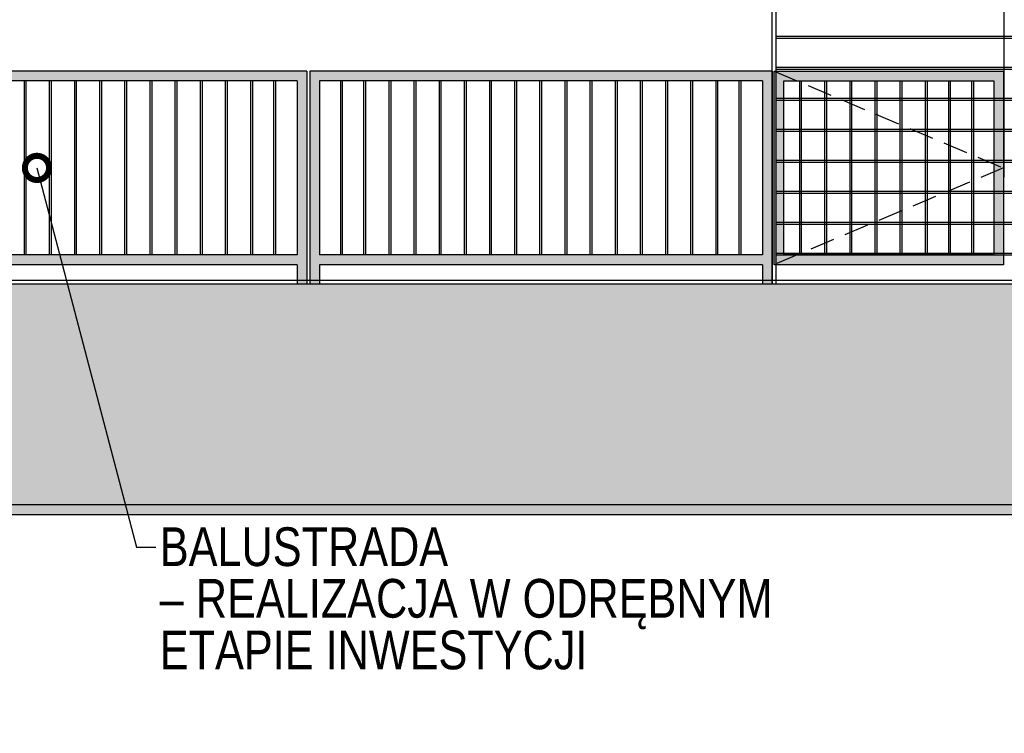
# Model space of a CAD drawing. Header units: millimetres. Extents: x 59331 to 112314, y -16110 to 34390.
# Tile 58 of 198: x 77991 to 78500, y -2668 to -2299. Entities that reach past the tile are written whole.
import ezdxf
from ezdxf import colors
from ezdxf.entities.mleader import LeaderData, LeaderLine
from ezdxf.math import Vec2, Vec3

# ---------------------------------------------------------------- set-up
doc = ezdxf.new("R2010")
doc.units = ezdxf.units.MM
doc.set_wipeout_variables(frame=1)
doc.linetypes.add('DASHEDX2', pattern=[38.1, 25.4, -12.7])
for name, color, linetype in [('_HSA_HATCH ELEWACJA', 8, 'Continuous'), ('_HSA_OPIS', 43, 'Continuous'), ('_HSA_PRZERYWANE', 153, 'DASHEDX2'), ('_HSA_STOLARKA_ZEWNĘTRZNA', 132, 'Continuous'), ('_HSA_WIDOKOWE', 1, 'Continuous'), ('_HSA_WIDOKOWE_CIENKIE', 8, 'Continuous'), ('_HSA_ŚCIANY_DZIAŁOWE', 6, 'Continuous')]:
    doc.layers.add(name, color=color, linetype=linetype)
doc.layers.add('_HSA_POMOC', color=120, linetype='Continuous', plot=False)
doc.styles.add('ARIAL_100', font='Arial.ttf', dxfattribs={"width": 0.8, "height": 20})

# ---------------------------------------------------------------- blocks, each defined once
blk = doc.blocks.new('A$C109c6418')
blk.add_wipeout([(-240, 0), (-240, 240), (0, 240), (0, 0)])
for p, q in [((-120, 55.22), (-120, 199.5)), ((-120, 199.5), (-92.66, 55.22))]:
    blk.add_line(p, q)
for points in [[(-240, 0), (-240, 240), (0, 240), (0, 0)], [(-238, 0), (-238, 238), (-2, 238), (-2, 0)]]:
    blk.add_lwpolyline(points)
at = {"layer": '_HSA_WIDOKOWE_CIENKIE'}
for p, q in [((-238, 224), (-2, 224)), ((-238, 223), (-2, 223)), ((-238, 208), (-2, 208)), ((-238, 207), (-2, 207)), ((-238, 192), (-2, 192)), ((-238, 191), (-2, 191)), ((-238, 176), (-2, 176)), ((-238, 175), (-2, 175)), ((-238, 160), (-2, 160)), ((-238, 159), (-2, 159)), ((-238, 144), (-2, 144)), ((-238, 143), (-2, 143)), ((-238, 128), (-2, 128)), ((-238, 127), (-2, 127)), ((-238, 112), (-2, 112)), ((-238, 111), (-2, 111)), ((-238, 96), (-2, 96)), ((-238, 95), (-2, 95)), ((-238, 80), (-2, 80)), ((-238, 79), (-2, 79)), ((-238, 64), (-2, 64)), ((-238, 63), (-2, 63)), ((-238, 48), (-2, 48)), ((-238, 47), (-2, 47)), ((-238, 32), (-2, 32)), ((-238, 31), (-2, 31)), ((-238, 16), (-2, 16)), ((-238, 15), (-2, 15))]:
    blk.add_line(p, q, dxfattribs=at)
blk = doc.blocks.new('A$C4c280991')
at = {"true_color": 0xfffffe}
h = blk.add_hatch(color=7, dxfattribs=at)
h.dxf.hatch_style = 1
h.paths.add_polyline_path([(-1245, 110), (-1245, 0), (-1240, 0), (-1240, 10), (-1011, 10), (-1011, 0), (-1006, 0), (-1006, 110)])
h.paths.add_polyline_path([(-1011, 105), (-1011, 15), (-1240, 15), (-1240, 105)], flags=16)
h = blk.add_hatch(color=7, dxfattribs=at)
h.dxf.hatch_style = 1
h.paths.add_polyline_path([(-1004.5, 0), (-999.5, 0), (-999.5, 10), (-770.5, 10), (-770.5, 0), (-765.5, 0), (-765.5, 110), (-1004.5, 110)])
h.paths.add_polyline_path([(-999.5, 105), (-770.5, 105), (-770.5, 15), (-999.5, 15)], flags=16)
h = blk.add_hatch(color=7, dxfattribs=at)
h.dxf.hatch_style = 1
h.paths.add_polyline_path([(-764.5, 110), (-764.5, 10), (-646, 10), (-646, 110)])
h.paths.add_polyline_path([(-759.5, 105), (-651, 105), (-651, 15), (-759.5, 15)], flags=16)
at = {"ltscale": 10}
for p, q in [((-1006, 110), (-1245, 110)), ((-1006, 110), (-1006, 0)), ((-765.5, 110), (-1004.5, 110)), ((-1004.5, 110), (-1004.5, 0)), ((-765.5, 110), (-765.5, 0)), ((-1011, 105), (-1240, 105)), ((-1011, 105), (-1011, 15)), ((-770.5, 105), (-999.5, 105)), ((-999.5, 105), (-999.5, 15)), ((-770.5, 105), (-770.5, 15)), ((-1011, 15), (-1240, 15)), ((-770.5, 15), (-999.5, 15)), ((-1011, 10), (-1240, 10)), ((-1011, 10), (-1011, 0)), ((-770.5, 10), (-999.5, 10)), ((-999.5, 10), (-999.5, 0)), ((-770.5, 10), (-770.5, 0))]:
    blk.add_line(p, q, dxfattribs=at)
for points in [[(-646, 10), (-764.5, 10), (-764.5, 110), (-646, 110)], [(-651, 15), (-759.5, 15), (-759.5, 105), (-651, 105)]]:
    blk.add_lwpolyline(points, close=True)
at = {"layer": '_HSA_PRZERYWANE', "ltscale": 0.5}
blk.add_lwpolyline([(-764.5, 110), (-646, 60), (-764.5, 10)], dxfattribs=at)
at = {"layer": '_HSA_WIDOKOWE_CIENKIE'}
for p, q in [((-1152, 15), (-1152, 105)), ((-1151, 15), (-1151, 105)), ((-1139, 15), (-1139, 105)), ((-1138, 15), (-1138, 105)), ((-1126, 15), (-1126, 105)), ((-1125, 15), (-1125, 105)), ((-1113, 15), (-1113, 105)), ((-1112, 15), (-1112, 105)), ((-1100, 15), (-1100, 105)), ((-1099, 15), (-1099, 105)), ((-1087, 15), (-1087, 105)), ((-1086, 15), (-1086, 105)), ((-1074, 15), (-1074, 105)), ((-1073, 15), (-1073, 105)), ((-1061, 15), (-1061, 105)), ((-1060, 15), (-1060, 105)), ((-1048, 15), (-1048, 105)), ((-1047, 15), (-1047, 105)), ((-1035, 15), (-1035, 105)), ((-1034, 15), (-1034, 105)), ((-1023, 15), (-1023, 105)), ((-1022, 15), (-1022, 105)), ((-988.5, 15), (-988.5, 105)), ((-987.5, 15), (-987.5, 105)), ((-976.5, 15), (-976.5, 105)), ((-975.5, 15), (-975.5, 105)), ((-963.5, 15), (-963.5, 105)), ((-962.5, 15), (-962.5, 105)), ((-950.5, 15), (-950.5, 105)), ((-949.5, 15), (-949.5, 105)), ((-937.5, 15), (-937.5, 105)), ((-936.5, 15), (-936.5, 105)), ((-924.5, 15), (-924.5, 105)), ((-923.5, 15), (-923.5, 105)), ((-911.5, 15), (-911.5, 105)), ((-910.5, 15), (-910.5, 105)), ((-898.5, 15), (-898.5, 105)), ((-897.5, 15), (-897.5, 105)), ((-885.5, 15), (-885.5, 105)), ((-884.5, 15), (-884.5, 105)), ((-872.5, 15), (-872.5, 105)), ((-871.5, 15), (-871.5, 105)), ((-859.5, 15), (-859.5, 105)), ((-858.5, 15), (-858.5, 105)), ((-846.5, 15), (-846.5, 105)), ((-845.5, 15), (-845.5, 105)), ((-833.5, 15), (-833.5, 105)), ((-832.5, 15), (-832.5, 105)), ((-820.5, 15), (-820.5, 105)), ((-819.5, 15), (-819.5, 105)), ((-807.5, 15), (-807.5, 105)), ((-806.5, 15), (-806.5, 105)), ((-794.5, 15), (-794.5, 105)), ((-793.5, 15), (-793.5, 105)), ((-782.5, 15), (-782.5, 105)), ((-781.5, 15), (-781.5, 105)), ((-751.25, 15), (-751.25, 105)), ((-750.25, 15), (-750.25, 105)), ((-738.25, 15), (-738.25, 105)), ((-737.25, 15), (-737.25, 105)), ((-725.25, 15), (-725.25, 105)), ((-724.25, 15), (-724.25, 105)), ((-712.25, 15), (-712.25, 105)), ((-711.25, 15), (-711.25, 105)), ((-699.25, 15), (-699.25, 105)), ((-698.25, 15), (-698.25, 105)), ((-686.25, 15), (-686.25, 105)), ((-685.25, 15), (-685.25, 105)), ((-674.25, 15), (-674.25, 105)), ((-673.25, 15), (-673.25, 105)), ((-662.25, 15), (-662.25, 105)), ((-661.25, 15), (-661.25, 105))]:
    blk.add_line(p, q, dxfattribs=at)
blk = doc.blocks.new('_DotSmall')
at = {"color": 0, "linetype": 'ByBlock', "const_width": 0.5}
blk.add_lwpolyline([(-0.0625, 0, 1), (0.0625, 0, 1)], format="xyb", close=True, dxfattribs=at)

msp = doc.modelspace()

# ---------------------------------------------------------------- hatches: boundary and pattern name
at = {"layer": '_HSA_HATCH ELEWACJA', "true_color": 0xb8b8b8}
h = msp.add_hatch(color=9, dxfattribs=at)
h.dxf.hatch_style = 1
h.paths.add_polyline_path([(86614.33, -2435.69), (77196.33, -2435.69), (76446.6, -2534.69), (77265.83, -2549.69), (86614.33, -2549.69)])
at = {"layer": '_HSA_WIDOKOWE', "ltscale": 10}
h = msp.add_hatch(color=256, dxfattribs=at)
h.dxf.hatch_style = 1
h.paths.add_polyline_path([(76181.33, -2539.69), (76446.28, -2539.69), (77265.73, -2554.68), (88608.19, -2554.69), (88608.19, -2549.69), (77265.83, -2549.69), (76446.33, -2534.69), (76181.33, -2534.69)])

# ---------------------------------------------------------------- linework, layer by layer
msp.add_lwpolyline([(76181.33, -2539.69), (76446.28, -2539.69), (77265.73, -2554.68), (88608.19, -2554.69), (88608.19, -2549.69), (77265.83, -2549.69), (76446.33, -2534.69), (76181.33, -2534.69)], close=True, dxfattribs=at)

# ---------------------------------------------------------------- next in the draw order: block references
at = {"layer": '_HSA_STOLARKA_ZEWNĘTRZNA', "ltscale": 10}
msp.add_blockref('A$C109c6418', (78620.33, -2435.69), dxfattribs=at)

# ---------------------------------------------------------------- next in the draw order: linework, layer by layer
at = {"layer": '_HSA_POMOC'}
msp.add_line((76431.33, -2433.69), (88358.19, -2433.69), dxfattribs=at)
at = {"layer": '_HSA_ŚCIANY_DZIAŁOWE', "ltscale": 10}
msp.add_line((86739.33, -2435.69), (77326.33, -2435.69), dxfattribs=at)

# ---------------------------------------------------------------- next in the draw order: block references
at = {"layer": '_HSA_WIDOKOWE', "ltscale": 10}
msp.add_blockref('A$C4c280991', (79145.83, -2435.69), dxfattribs=at)

# ---------------------------------------------------------------- next in the draw order: leaders
at = {"layer": '_HSA_OPIS'}
ml = msp.add_multileader_mtext('Standard', dxfattribs=at)
ml.set_content('BALUSTRADA\\P– REALIZACJA W ODRĘBNYM ETAPIE INWESTYCJI', color=256, style='ARIAL_100')
ml.set_leader_properties()
ml.set_arrow_properties(name='DOTSMALL')
ml.build(insert=Vec2(0, 0))
ml.multileader.update_dxf_attribs({"dogleg_length": 10, "arrow_head_size": 25})
ctx = ml.context
ctx.base_point, ctx.char_height, ctx.arrow_head_size, ctx.plane_origin = Vec3(78061.82, -2571.57), 20, 25, Vec3(77640.39, -1676.72)
notes = []
notes.append((ctx, [(1, (1, 1, 0), (78051.82, -2571.57), (1, 0), 10, [(0, [(78000.33, -2375.69)], 0, [])])]))
ctx.mtext.insert, ctx.mtext.rotation, ctx.mtext.width, ctx.mtext.defined_height, ctx.mtext.line_spacing_factor = Vec3(78063.82, -2561.4), -6.283185, 329.0821, 173.28, 0.8
for ctx, leaders in notes:
    for number, flags, end, landing, length, lines in leaders:
        leader = LeaderData()
        leader.index, (leader.has_last_leader_line, leader.has_dogleg_vector, leader.attachment_direction) = number, flags
        leader.last_leader_point, leader.dogleg_vector, leader.dogleg_length = Vec3(end), Vec3(landing), length
        for number, points, colour, breaks in lines:
            line = LeaderLine()
            line.index, line.vertices, line.color, line.breaks = number, Vec3.list(points), colors.encode_raw_color(colour), breaks
            leader.lines.append(line)
        ctx.leaders.append(leader)

doc.saveas('drawing.dxf')
